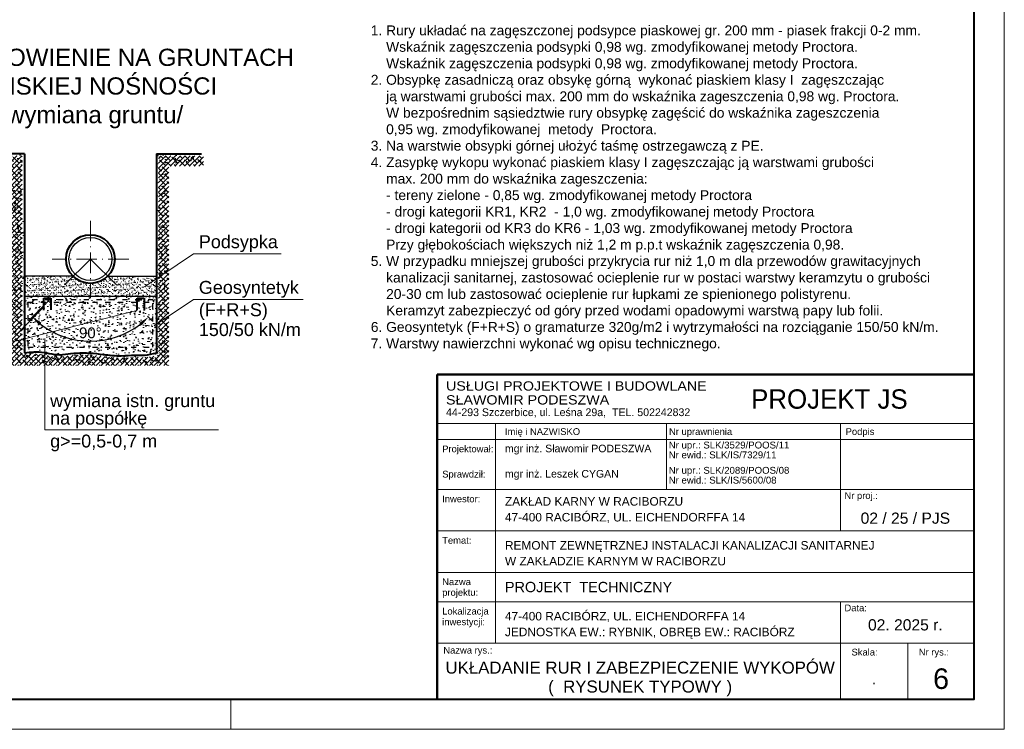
# Model space of a CAD drawing. Header units: millimetres. Extents: x 6893 to 8997, y -1620 to 1441.
# Tile 4 of 9: x 7847 to 8993, y -44 to 782. Entities that reach past the tile are written whole.
import ezdxf
from ezdxf.enums import TextEntityAlignment as Align

# ---------------------------------------------------------------- set-up
doc = ezdxf.new("R2010")
doc.units = ezdxf.units.MM
doc.header["$MEASUREMENT"] = 0
doc.linetypes.add('ACAD_ISO03W100', pattern=[30, 12, -18])
doc.linetypes.add('ACAD_ISO10W100', pattern=[18.5, 12, -3, 0.5, -3])
doc.layers.get('Defpoints').update_dxf_attribs({"lineweight": 13})
for name, color, linetype, lineweight in [('013', 2, 'Continuous', 25), ('04', 22, 'Continuous', 40), ('__tabela', 7, 'Continuous', 15), ('_wypełnienie', 252, 'Continuous', 5), ('opisy', 7, 'Continuous', 5), ('wymiary', 3, 'Continuous', 5)]:
    doc.layers.add(name, color=color, linetype=linetype, lineweight=lineweight)
doc.styles.add('3', font='banff.ttf')
doc.styles.add('ARIAL', font='arial.ttf')
doc.styles.get("Standard").update_dxf_attribs({"font": 'arial.ttf'})
doc.dimstyles.new('ISO-25', dxfattribs={"dimtxt": 2.5, "dimasz": 2.5, "dimexe": 1.25, "dimexo": 0.625, "dimtad": 1, "dimtxsty": 'Standard', "dimcen": 2.5, "dimadec": 0, "dimazin": 0, "dimtfac": 1, "dimtmove": 0, "dimatfit": 3, "dimfxl": 1, "dimarcsym": 0})
pattern_1 = [(49.99999999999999, (3249.6420789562, -2534.122501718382), (18.2184668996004, -1.593908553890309), [1.905, -20.95500000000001]), (355, (3249.6420789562, -2534.122501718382), (-3.524282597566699, 19.105664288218), [1.524, -16.764]), (100.4509999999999, (3251.1602789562, -2534.255326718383), (14.69425016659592, 17.51166878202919), [1.619, -17.809]), (46.18420000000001, (3249.6420789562, -2529.042501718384), (27.10790408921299, -4.204232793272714), [2.8575, -31.4325]), (96.63559999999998, (3251.9010689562, -2529.392851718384), (23.74042344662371, 24.74255558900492), [2.428499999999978, -26.71349999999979]), (351.1840000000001, (3249.6420789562, -2529.042501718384), (23.74046058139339, 24.74251178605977), [2.286, -25.146]), (21, (3252.182078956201, -2530.312501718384), (15.16148798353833, -10.22655185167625), [1.905, -20.95500000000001]), (326.0000000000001, (3252.182078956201, -2530.312501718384), (6.180202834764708, 18.41879661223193), [1.524, -16.764]), (71.4514, (3253.445528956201, -2531.164711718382), (21.34164907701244, 8.192285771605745), [1.619, -17.809]), (37.50000000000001, (3249.6420789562, -2534.122501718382), (0.3088603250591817, 8.455503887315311), [0, -16.5608, 0, -17.018, 0, -16.8275]), (7.499999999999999, (3249.6420789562, -2534.122501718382), (6.681966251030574, 10.01805748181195), [0, -9.7028, 0, -16.1798, 0, -6.413500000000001]), (327.5, (3243.977878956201, -2534.122501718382), (13.55905951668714, -0.5728743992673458), [0, -6.35, 0, -19.812, 0, -26.289]), (317.5, (3241.4378789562, -2534.122501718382), (14.81291813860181, 2.542649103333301), [0, -8.255, 0, -13.1572, 0, -18.669])]

# ---------------------------------------------------------------- blocks, each defined once
blk = doc.blocks.new('*D282')
at = {"layer": 'Defpoints', "color": 0}
for p in [(7929.678745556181, 503.5090284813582), (7929.678745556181, 503.5090284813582), (7894.661657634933, 468.6090619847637), (7985.536388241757, 447.6513857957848), (7904.858458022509, 411.290523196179)]:
    blk.add_point(p, dxfattribs=at)
at = {"layer": 'wymiary', "color": 0, "lineweight": -2}
for p, q in [((7884.037303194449, 458.0202427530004), (7857.61002477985, 431.6813554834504)), ((7996.142989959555, 437.0447840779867), (8001.627043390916, 431.5607306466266))]:
    blk.add_line(p, q, dxfattribs=at)
blk.add_arc((7929.678745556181, 503.5090284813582), 95.50025858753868, 232.4088121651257, 307.4952090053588, dxfattribs=at)
at = {"layer": 'wymiary', "color": 0}
for points in [[(7872.797556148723, 429.4002889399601), (7870.045168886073, 426.2721144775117), (7862.036839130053, 436.0933634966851)], [(7989.182855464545, 426.1723279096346), (7986.435712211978, 429.3051086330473), (7997.2076260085, 435.9801480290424)]]:
    blk.add_solid(points, dxfattribs=at)
at = {"layer": 'wymiary', "color": 0, "insert": (7929.606787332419, 417.5963000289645), "char_height": 12.5, "attachment_point": 5, "rotation": 359.9520105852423, "style": 'ARIAL'}
blk.add_mtext('90%%d', dxfattribs=at)

msp = doc.modelspace()

# ---------------------------------------------------------------- hatches: boundary and pattern name
at = {"layer": '_wypełnienie'}
h = msp.add_hatch(dxfattribs=at)
h.set_pattern_fill('ANSI38', color=256, scale=1.25, style=0)
h.set_pattern_definition([(45, (3247.1420789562, -2536.622501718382), (-2.80633003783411, 2.806330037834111), []), (135, (3247.1420789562, -2536.622501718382), (-8.41899011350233, 2.806330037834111), [9.921875, -5.953125])])
edge = h.paths.add_edge_path()
edge.add_spline(control_points=[(7929.678745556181, 391.3999720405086), (7928.845571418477, 391.4703969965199), (7928.012249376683, 391.5353533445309), (7927.178745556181, 391.5938613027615)], knot_values=[30.84355961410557, 30.84355961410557, 30.84355961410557, 30.84355961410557, 31.84570913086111, 31.84570913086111, 31.84570913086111, 31.84570913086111], degree=3, periodic=0)
edge.add_line((7927.178745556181, 391.5938613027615), (7927.178745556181, 379.814362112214))
edge.add_line((7927.178745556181, 379.8143621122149), (7929.678745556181, 379.8143621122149))
edge.add_line((7929.678745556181, 379.8143621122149), (7929.678745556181, 391.3999720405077))
edge = h.paths.add_edge_path()
edge.add_spline(control_points=[(7927.178745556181, 391.5938613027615), (7921.780259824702, 391.9728090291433), (7907.811718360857, 392.2530004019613), (7889.612878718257, 387.9839642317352), (7869.868959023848, 394.1235698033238), (7858.058196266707, 392.7758553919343), (7850.363878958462, 391.8978644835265)], knot_values=[0, 0, 0, 0, 6.490779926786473, 16.77115465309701, 21.67585797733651, 30.84355961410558, 30.84355961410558, 30.84355961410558, 30.84355961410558], degree=3, periodic=0)
edge.add_line((7850.363878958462, 391.8978644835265), (7850.363878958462, 611.4920977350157))
edge.add_line((7850.363878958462, 611.4920977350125), (7838.280376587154, 611.4920977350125))
edge.add_line((7838.28037658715, 611.4920977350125), (7838.28037658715, 379.8143621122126))
edge.add_line((7838.28037658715, 379.8143621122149), (7927.178745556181, 379.8143621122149))
edge.add_line((7927.178745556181, 379.8143621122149), (7927.178745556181, 391.5938613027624))
h.paths.add_polyline_path([(7850.363878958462, 623.5756001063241), (7797.909761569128, 623.5756001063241), (7797.909761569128, 611.4920977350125), (7850.363878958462, 611.4920977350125)])
h = msp.add_hatch(dxfattribs=at)
h.set_pattern_fill('AR-CONC', color=256, scale=0.1, style=0)
h.set_pattern_definition(pattern_1)
edge = h.paths.add_edge_path()
edge.add_spline(control_points=[(7929.678745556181, 394.0938613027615), (7924.280259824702, 394.4728090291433), (7910.311718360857, 394.7530004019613), (7892.112878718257, 390.4839642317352), (7872.368959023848, 396.6235698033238), (7860.558196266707, 395.2758553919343), (7852.863878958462, 394.3978644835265)], knot_values=[0, 0, 0, 0, 6.490779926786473, 16.77115465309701, 21.67585797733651, 30.84355961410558, 30.84355961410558, 30.84355961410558, 30.84355961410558], degree=3, periodic=0)
edge.add_line((7852.863878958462, 394.3978644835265), (7852.863878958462, 613.992097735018))
edge.add_line((7852.863878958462, 613.9920977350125), (7840.78037658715, 613.9920977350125))
edge.add_line((7840.78037658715, 613.9920977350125), (7840.78037658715, 382.3143621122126))
edge.add_line((7840.780376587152, 382.3143621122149), (7929.678745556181, 382.3143621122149))
edge.add_line((7929.678745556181, 382.3143621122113), (7929.678745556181, 394.0938613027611))
h.paths.add_polyline_path([(7852.863878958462, 626.0756001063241), (7800.409761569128, 626.0756001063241), (7800.409761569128, 613.9920977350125), (7852.863878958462, 613.9920977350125)])
h = msp.add_hatch(dxfattribs=at)
h.set_pattern_fill('AR-CONC', color=256, scale=0.1, style=0)
h.set_pattern_definition(pattern_1)
edge = h.paths.add_edge_path()
edge.add_line((8018.577114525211, 613.9920977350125), (8006.493612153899, 613.9920977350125))
edge.add_line((8006.493612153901, 613.9920977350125), (8006.493612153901, 394.3978644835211))
edge.add_spline(control_points=[(8006.493612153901, 394.3978644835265), (8001.926320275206, 393.2330987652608), (7997.359028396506, 392.0683330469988), (7992.717027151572, 391.7494482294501)], knot_values=[56.1081277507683, 56.1081277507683, 56.1081277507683, 56.1081277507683, 61.71966448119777, 61.71966448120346, 61.71966448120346, 61.71966448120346], degree=3, periodic=0)
edge.add_line((7992.717027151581, 391.7494482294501), (7992.717027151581, 382.3143621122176))
edge.add_line((7992.717027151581, 382.3143621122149), (8018.577114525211, 382.3143621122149))
edge.add_line((8018.577114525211, 382.3143621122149), (8018.577114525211, 613.9920977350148))
edge = h.paths.add_edge_path()
edge.add_spline(control_points=[(7992.717027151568, 391.7494482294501), (7989.034058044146, 391.4964446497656), (7979.924849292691, 392.1789423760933), (7963.942279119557, 390.1586024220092), (7946.648435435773, 392.3443205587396), (7934.694391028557, 393.7417871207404), (7929.678745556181, 394.0938613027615)], knot_values=[30.84355961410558, 30.84355961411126, 30.84355961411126, 30.84355961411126, 35.29575928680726, 41.71649332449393, 50.07764947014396, 56.10812775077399, 56.10812775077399, 56.10812775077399, 56.10812775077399], degree=3, periodic=0)
edge.add_line((7929.678745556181, 394.0938613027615), (7929.678745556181, 382.3143621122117))
edge.add_line((7929.678745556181, 382.3143621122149), (7992.717027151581, 382.3143621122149))
edge.add_line((7992.717027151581, 382.3143621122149), (7992.717027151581, 391.7494482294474))
h.paths.add_polyline_path([(8058.947729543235, 626.0756001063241), (8006.493612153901, 626.0756001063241), (8006.493612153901, 613.9920977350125), (8058.947729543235, 613.9920977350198)])
h = msp.add_hatch(dxfattribs=at)
h.set_pattern_fill('ANSI38', color=256, scale=1.25, style=0)
h.set_pattern_definition([(45, (3252.1420789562, -2536.622501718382), (-2.80633003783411, 2.806330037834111), []), (135, (3252.1420789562, -2536.622501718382), (-8.41899011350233, 2.806330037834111), [9.921875, -5.953125])])
h.paths.add_polyline_path([(8061.447729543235, 623.5756001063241), (8008.993612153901, 623.5756001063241), (8008.993612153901, 611.4920977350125), (8061.447729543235, 611.4920977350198)])
edge = h.paths.add_edge_path()
edge.add_line((8021.077114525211, 611.4920977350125), (8008.993612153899, 611.4920977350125))
edge.add_line((8008.993612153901, 611.4920977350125), (8008.993612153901, 391.8978644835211))
edge.add_spline(control_points=[(8008.993612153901, 391.8978644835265), (8004.426320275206, 390.7330987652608), (7999.859028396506, 389.5683330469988), (7995.217027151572, 389.2494482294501)], knot_values=[56.1081277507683, 56.1081277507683, 56.1081277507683, 56.1081277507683, 61.71966448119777, 61.71966448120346, 61.71966448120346, 61.71966448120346], degree=3, periodic=0)
edge.add_line((7995.217027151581, 389.2494482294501), (7995.217027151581, 379.8143621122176))
edge.add_line((7995.217027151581, 379.8143621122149), (8021.077114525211, 379.8143621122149))
edge.add_line((8021.077114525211, 379.8143621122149), (8021.077114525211, 611.4920977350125))
edge = h.paths.add_edge_path()
edge.add_spline(control_points=[(7995.217027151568, 389.2494482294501), (7991.534058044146, 388.9964446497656), (7982.424849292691, 389.6789423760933), (7966.442279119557, 387.6586024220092), (7949.148435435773, 389.8443205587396), (7937.194391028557, 391.2417871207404), (7932.178745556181, 391.5938613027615)], knot_values=[30.84355961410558, 30.84355961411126, 30.84355961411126, 30.84355961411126, 35.29575928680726, 41.71649332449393, 50.07764947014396, 56.10812775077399, 56.10812775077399, 56.10812775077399, 56.10812775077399], degree=3, periodic=0)
edge.add_line((7932.178745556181, 391.5938613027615), (7932.178745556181, 379.8143621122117))
edge.add_line((7932.178745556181, 379.8143621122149), (7995.217027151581, 379.8143621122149))
edge.add_line((7995.217027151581, 379.8143621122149), (7995.217027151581, 389.2494482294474))
edge = h.paths.add_edge_path()
edge.add_spline(control_points=[(7932.178745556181, 391.5938613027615), (7931.345605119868, 391.6523437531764), (7930.51228306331, 391.7043834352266), (7929.678745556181, 391.7490018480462)], knot_values=[29.84184700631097, 29.84184700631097, 29.84184700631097, 29.84184700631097, 30.84355961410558, 30.84355961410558, 30.84355961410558, 30.84355961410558], degree=3, periodic=0)
edge.add_line((7929.678745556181, 391.7490018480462), (7929.678745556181, 379.8143621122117))
edge.add_line((7929.678745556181, 379.8143621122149), (7932.178745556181, 379.8143621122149))
edge.add_line((7932.178745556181, 379.8143621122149), (7932.178745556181, 391.5938613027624))
h = msp.add_hatch(dxfattribs=at)
h.set_pattern_fill('AR-SAND', color=256, scale=2.5, style=0)
h.set_pattern_definition([(37.50000000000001, (2300.000000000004, 0), (-0.1574833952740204, 4.817059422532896), [0, -3.8, 0, -4.25, 0, -4.0625]), (7.499999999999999, (2300.000000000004, 0), (4.424441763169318, 7.055365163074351), [0, -2.05, 0, -3.425, 0, -1.3125]), (327.5, (2296.925000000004, 0), (7.785354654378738, 0.01414763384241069), [0, -1.25, 0, -4.5, 0, -5.875]), (317.5, (2296.925000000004, 0), (7.515316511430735, 2.194188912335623), [0, -0.625, 0, -2.95, 0, -3.375])])
h.paths.add_polyline_path([(7852.863878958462, 483.4705839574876), (7852.863878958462, 460.4650770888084), (7886.634794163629, 460.4650770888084), (7909.64030103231, 483.4705839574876)])
h.paths.add_polyline_path([(7886.634794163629, 460.4650770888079), (7929.678745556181, 460.4650770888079), (7929.678745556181, 475.1703884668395, -0.1989123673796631), (7909.64030103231, 483.4705839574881)])
h.paths.add_polyline_path([(7929.678745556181, 475.1703884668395), (7929.678745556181, 460.4650770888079), (7972.722696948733, 460.4650770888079), (7949.717190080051, 483.4705839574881, -0.1989123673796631)])
h.paths.add_polyline_path([(7972.722696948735, 460.4650770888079), (8006.493612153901, 460.4650770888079), (8006.493612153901, 483.4705839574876), (7949.717190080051, 483.4705839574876)])
h = msp.add_hatch(dxfattribs=at)
h.set_pattern_fill('AR-CONC', color=256, scale=2, style=0)
h.set_pattern_definition([(49.99999999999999, (6613.485880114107, -1274.212597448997), (14.34520365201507, -1.255042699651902), [1.5, -16.5]), (355, (6613.485880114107, -1274.212597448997), (-2.77502667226, 15.04384267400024), [1.2, -13.2]), (100.4514, (6614.681313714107, -1274.317184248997), (11.57018763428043, 13.78879084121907), [1.274803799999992, -14.02284223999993]), (46.18420000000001, (6613.485880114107, -1270.212597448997), (21.34482097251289, -3.310380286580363), [2.25, -24.75]), (96.63559999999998, (6615.264615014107, -1270.488463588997), (18.69325411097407, 19.48235741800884), [1.912205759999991, -21.03425999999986]), (351.1842, (6613.485880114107, -1270.212597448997), (18.69323890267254, 19.48237201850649), [1.8, -19.8]), (21, (6615.485880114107, -1271.212597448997), (11.93814104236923, -8.052377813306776), [1.5, -16.5]), (326.0000000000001, (6615.485880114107, -1271.212597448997), (4.866306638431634, 14.50300090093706), [1.2, -13.2]), (71.4514, (6616.480724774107, -1271.883629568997), (16.8044525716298, 6.450609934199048), [1.2748038, -14.02284224]), (37.50000000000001, (6613.485880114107, -1274.212597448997), (0.2431971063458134, 6.65787707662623), [0, -13.04, 0, -13.4, 0, -13.25]), (7.499999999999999, (6613.485880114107, -1274.212597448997), (5.261390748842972, 7.888234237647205), [0, -7.64, 0, -12.74, 0, -5.05]), (327.5, (6609.025880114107, -1274.212597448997), (10.67644872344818, -0.451097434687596), [0, -5, 0, -15.6, 0, -20.7]), (317.5, (6607.025880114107, -1274.212597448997), (11.66372338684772, 2.002099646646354), [0, -6.5, 0, -10.36, 0, -14.7])])
edge = h.paths.add_edge_path()
edge.add_spline(control_points=[(7852.863878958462, 394.3978644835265), (7860.558196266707, 395.2758553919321), (7872.368959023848, 396.6235698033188), (7892.112878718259, 390.4839642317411), (7915.374849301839, 395.9406964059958), (7941.25498232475, 393.0259832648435), (7963.942279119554, 390.1586024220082), (7979.924849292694, 392.1789423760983), (7993.735333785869, 391.1442065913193), (8001.926320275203, 393.233098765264), (8006.493612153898, 394.3978644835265)], knot_values=[0, 0, 0, 0, 22.91925409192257, 35.1810124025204, 60.88194921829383, 92.18509473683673, 113.0879851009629, 129.1398201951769, 140.2703193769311, 154.299161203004, 154.299161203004, 154.299161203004, 154.299161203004], degree=3, periodic=0)
edge.add_line((8006.493612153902, 394.3978644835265), (8006.493612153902, 460.4650770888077))
edge.add_line((8006.493612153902, 460.4650770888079), (7852.863878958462, 460.4650770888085))
edge.add_line((7852.863878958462, 460.4650770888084), (7852.863878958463, 394.3978644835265))

# ---------------------------------------------------------------- linework, layer by layer
at = {"layer": '013'}
for p, q in [((7909.64030103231, 483.4705839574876), (7852.863878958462, 483.4705839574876)), ((7949.717190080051, 483.4705839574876), (8006.493612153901, 483.4705839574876)), ((7852.863878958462, 460.4650770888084), (8006.493612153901, 460.4650770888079))]:
    msp.add_line(p, q, dxfattribs=at)
at = {"layer": '013', "color": 7, "linetype": 'ACAD_ISO03W100', "lineweight": 30, "ltscale": 0.5}
for p, q in [((7856.943303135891, 453.1593943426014), (7856.943303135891, 400.9928710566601)), ((7856.943303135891, 453.1593943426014), (7998.811230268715, 453.1593943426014)), ((7861.943303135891, 456.4491625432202), (8002.308921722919, 456.4491625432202)), ((8002.308921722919, 400.8038951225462), (8002.308921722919, 456.3751979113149)), ((7856.943303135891, 400.8038951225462), (8002.308921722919, 400.8038951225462))]:
    msp.add_line(p, q, dxfattribs=at)
at = {"layer": '013'}
msp.add_circle((7929.678745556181, 503.5090284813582), 25, dxfattribs=at)
at = {"layer": '04'}
for p, q in [((7852.863878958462, 626.0756001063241), (7800.409761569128, 626.0756001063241)), ((7852.863878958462, 626.0756001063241), (7852.863878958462, 394.3978644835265)), ((8006.493612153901, 626.0756001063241), (8006.493612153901, 394.3978644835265)), ((8006.493612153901, 626.0756001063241), (8058.947729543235, 626.0756001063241)), ((7875.454409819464, 444.1059451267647), (7875.454409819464, 458.1808412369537)), ((7875.454409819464, 458.1808412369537), (7883.55540309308, 458.1808412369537)), ((7883.55540309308, 458.1808412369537), (7883.55540309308, 444.2899308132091)), ((7983.958224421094, 444.004613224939), (7983.958224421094, 458.079509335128)), ((7983.958224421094, 458.079509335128), (7992.05921769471, 458.079509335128)), ((7992.05921769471, 458.079509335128), (7992.05921769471, 444.1885989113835))]:
    msp.add_line(p, q, dxfattribs=at)
msp.add_circle((7929.678745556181, 503.5090284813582), 28.33864001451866, dxfattribs=at)
msp.add_spline([(7852.863878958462, 394.3978644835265), (7875.776381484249, 394.954134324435), (7887.800269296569, 392.5506288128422), (7913.451207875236, 394.1529718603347), (7944.713316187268, 392.5506288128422), (7965.554699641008, 390.9482676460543), (7981.586527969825, 391.7494482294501), (7992.717027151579, 391.7494482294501), (8006.493612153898, 394.3978644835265)], degree=3, dxfattribs=at)
at = {"layer": '__tabela', "lineweight": 50}
for p, q in [((8333.264057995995, 369.083665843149), (8958.26405737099, 369.083665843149)), ((8333.264057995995, -8.632973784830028), (8333.264057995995, 369.083665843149))]:
    msp.add_line(p, q, dxfattribs=at)
at = {"layer": '__tabela'}
for p, q in [((8958.26405737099, 369.083665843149), (8958.26405737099, -8.632973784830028)), ((8333.264707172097, 312.2264704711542), (8958.26405737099, 312.2264704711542)), ((8401.162883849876, 312.2264704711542), (8401.162883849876, 235.3963901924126)), ((8600.106624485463, 312.2264704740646), (8600.106624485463, 235.396390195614)), ((8802.774543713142, 312.2264704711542), (8802.774543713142, 235.3963901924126)), ((8333.264707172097, 293.6013063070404), (8958.26405737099, 293.6013063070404)), ((8333.264707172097, 235.3963901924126), (8958.26405737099, 235.3963901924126)), ((8401.162883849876, 235.3963901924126), (8401.162883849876, 56.57672573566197)), ((8802.774543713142, 235.3963901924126), (8802.774543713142, 187.1914740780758)), ((8333.264707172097, 187.1914740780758), (8958.26405737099, 187.1914740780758)), ((8333.264057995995, 138.98655796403), (8958.263408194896, 138.98655796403)), ((8333.264057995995, 104.7816418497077), (8958.263408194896, 104.7816418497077)), ((8802.774543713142, 104.7816418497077), (8802.774543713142, 56.57672573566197)), ((8333.264057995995, 56.57672573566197), (8958.26405737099, 56.57672573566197)), ((8333.264707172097, 56.57672573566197), (8958.26405737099, 56.57672573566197)), ((8802.774543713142, 56.57672573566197), (8802.774543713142, -8.632973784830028)), ((8881.026183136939, 56.57672573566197), (8881.026183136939, -8.632973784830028)), ((8093.26405737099, -8.632973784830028), (8093.26405737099, -43.63297378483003)), ((8958.26405737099, -8.632973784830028), (8333.264057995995, -8.632973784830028)), ((8993.26405737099, -8.632973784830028), (8993.26405737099, -43.63297378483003))]:
    msp.add_line(p, q, dxfattribs=at)
msp.add_lwpolyline([(6893.264057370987, -43.63297378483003), (8993.26405737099, -43.63297378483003), (8993.26405737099, 1441.367026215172), (6893.264057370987, 1441.367026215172)], close=True, dxfattribs=at)
at = {"layer": '__tabela', "lineweight": 40}
msp.add_lwpolyline([(6998.264057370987, -8.632973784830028), (8958.26405737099, -8.632973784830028), (8958.26405737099, 1406.367026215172), (6998.264057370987, 1406.367026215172)], close=True, dxfattribs=at)
at = {"layer": 'opisy'}
for p, q in [((8049.755076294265, 509.6913003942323), (7992.717027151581, 471.2924119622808)), ((8151.766098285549, 509.6913003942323), (8049.755076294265, 509.6913003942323)), ((7875.530348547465, 447.8136048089), (7834.33561019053, 406.0265922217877)), ((8049.755076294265, 456.5868669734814), (8003.749593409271, 425.6152711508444)), ((8177.33135278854, 456.5868669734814), (8049.755076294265, 456.5868669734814)), ((7983.658052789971, 443.7374662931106), (7834.33561019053, 406.0265922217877)), ((7876.708377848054, 304.7946935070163), (7876.708377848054, 411.0891390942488)), ((8078.572120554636, 304.7946935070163), (7876.708377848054, 304.7946935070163))]:
    msp.add_line(p, q, dxfattribs=at)
at = {"layer": 'wymiary', "linetype": 'ACAD_ISO10W100', "ltscale": 2}
for p, q in [((7929.678745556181, 548.142611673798), (7929.678745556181, 458.8754452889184)), ((7974.312328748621, 503.5090284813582), (7885.045162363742, 503.5090284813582))]:
    msp.add_line(p, q, dxfattribs=at)
at = {"layer": 'wymiary'}
for q in [(7899.414697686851, 473.335462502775), (7960.274021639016, 472.9300280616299)]:
    msp.add_line((7929.678745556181, 503.5090284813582), q, dxfattribs=at)

# ---------------------------------------------------------------- texts
at = {"layer": '__tabela', "style": 'ARIAL'}
for s, height, width, p in [('USŁUGI PROJEKTOWE I BUDOWLANE', 10.8, 1.1, (8343.545894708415, 350.4726717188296)), ('SŁAWOMIR PODESZWA', 10.8, 1.1, (8343.545894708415, 334.2726717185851)), ('44-293 Szczerbice, ul. Leśna 29a,  TEL. 502242832', 9.000000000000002, 0.9800000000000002, (8343.545894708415, 320.7726717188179))]:
    msp.add_text(s, height=height, dxfattribs=dict(at, width=width)).set_placement(p)
at = {"layer": '__tabela', "style": '3'}
msp.add_text('PROJEKT JS', height=22.5, dxfattribs=at).set_placement((8698.618716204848, 340.6550681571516), align=Align.MIDDLE_LEFT)
at = {"layer": '__tabela', "style": 'ARIAL'}
for s, height, p in [('Imię i NAZWISKO', 7.825163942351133, (8412.114527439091, 298.864239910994)), ('Nr uprawnienia', 7.825163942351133, (8603.040896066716, 298.864239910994)), ('Podpis', 7.825163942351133, (8808.644637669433, 298.864239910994)), ('Projektował:', 7.825163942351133, (8339.09541874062, 278.7256982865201)), ('mgr inż. Sławomir PODESZWA', 8.74776015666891, (8412.114527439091, 278.7256982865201)), ('Nr upr.: SLK/3529/POOS/11', 8.000000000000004, (8602.706230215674, 283.0912983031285)), ('Nr ewid.: SLK/IS/7329/11', 8.000000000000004, (8602.706230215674, 271.6577565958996)), ('Sprawdził:', 7.825163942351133, (8339.09541874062, 249.3239627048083)), ('mgr inż. Leszek CYGAN', 8.74776015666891, (8412.114527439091, 249.3239627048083)), ('Nr upr.: SLK/2089/POOS/08', 8.000000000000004, (8602.706230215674, 253.6895627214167)), ('Nr ewid.: SLK/IS/5600/08', 8.000000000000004, (8602.706230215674, 242.2560210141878)), ('Nr proj.:', 7.825163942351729, (8807.241722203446, 224.3231532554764)), ('Inwestor:', 7.825163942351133, (8339.09541874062, 220.5207821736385)), ('ZAKŁAD KARNY W RACIBORZU', 9.895833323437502, (8412.114527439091, 216.5824059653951)), ('47-400 RACIBÓRZ, UL. EICHENDORFFA 14', 9.895833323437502, (8412.114527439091, 198.2082245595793)), ('Temat:', 7.825163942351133, (8339.094769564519, 172.3158660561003)), ('REMONT ZEWNĘTRZNEJ INSTALACJI KANALIZACJI SANITARNEJ ', 9.895833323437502, (8412.113878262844, 165.4572217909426)), ('W ZAKŁADZIE KARNYM W RACIBORZU', 9.895833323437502, (8412.113878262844, 147.0830403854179)), ('Nazwa', 7.825163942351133, (8339.09476956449, 124.1109499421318)), ('PROJEKT  TECHNICZNY', 12, (8412.113878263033, 115.9180010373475)), ('projektu:', 7.825163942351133, (8339.09476956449, 111.6794654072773)), ('Lokalizacja', 7.825163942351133, (8339.094769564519, 89.90603382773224)), ('47-400 RACIBÓRZ, UL. EICHENDORFFA 14', 9.895833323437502, (8412.113878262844, 83.04738956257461)), ('Data:', 7.825163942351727, (8807.241073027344, 93.70840491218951)), ('inwestycji:', 7.825163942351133, (8339.094769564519, 77.47454929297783)), ('JEDNOSTKA EW.: RYBNIK, OBRĘB EW.: RACIBÓRZ', 9.895833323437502, (8412.113878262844, 64.67320815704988)), ('Nazwa rys.:', 7.825163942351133, (8340.377716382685, 44.48330041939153)), ('Skala:', 7.825163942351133, (8815.437931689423, 42.24568338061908)), ('Nr rys.:', 7.825163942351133, (8893.689571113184, 42.24568338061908))]:
    msp.add_text(s, height=height, dxfattribs=at).set_placement(p)
for s, height, p in [('02 / 25 / PJS', 13.02083332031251, (8878.113150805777, 202.0420512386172)), ('02. 2025 r.', 13.0208333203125, (8878.112501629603, 77.90966093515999)), ('6', 23.95833330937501, (8919.645120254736, 15.28890374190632))]:
    msp.add_text(s, height=height, dxfattribs=at).set_placement(p, align=Align.MIDDLE_CENTER)
for s, p in [('UKŁADANIE RUR I ZABEZPIECZENIE WYKOPÓW', (8569.473411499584, 21.11692771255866)), ('(  RYSUNEK TYPOWY )', (8569.473411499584, -0.8830722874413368))]:
    msp.add_text(s, height=14, dxfattribs=at).set_placement(p, align=Align.CENTER)
at = {"layer": '__tabela', "style": 'ARIAL', "width": 0.9000000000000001}
msp.add_text('.', height=13.0208333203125, dxfattribs=at).set_placement((8841.512389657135, 15.28890374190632), align=Align.MIDDLE_CENTER)
at = {"layer": 'opisy', "style": 'ARIAL'}
for s, p in [('Podsypka', (8055.86102876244, 516.1629195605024)), ('Geosyntetyk', (8055.86102876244, 463.0584861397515)), ('(F+R+S) ', (8055.86102876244, 437.0260873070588)), ('150/50 kN/m ', (8055.86102876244, 413.9176631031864)), ('wymiana istn. gruntu', (7882.814330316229, 331.247411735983)), ('na pospółkę', (7882.814330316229, 310.9514080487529)), ('g>=0,5-0,7 m', (7882.814330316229, 284.2599383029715))]:
    msp.add_text(s, height=15, dxfattribs=at).set_placement(p)
at = {"layer": 'opisy', "insert": (8255.98371878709, 775.3239913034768), "char_height": 11.5, "width": 823.6658, "attachment_point": 1, "style": 'ARIAL'}
msp.add_mtext('1. Rury układać na zagęszczonej podsypce piaskowej gr. 200 mm - piasek frakcji 0-2 mm.\\P    Wskaźnik zagęszczenia podsypki 0,98 wg. zmodyfikowanej metody Proctora.\\P    Wskaźnik zagęszczenia podsypki 0,98 wg. zmodyfikowanej metody Proctora.\\P2. Obsypkę zasadniczą oraz obsykę górną  wykonać piaskiem klasy I  zagęszczając\\P    ją warstwami grubości max. 200 mm do wskaźnika zageszczenia 0,98 wg. Proctora.\\P    W bezpośrednim sąsiedztwie rury obsypkę zagęścić do wskaźnika zageszczenia\\P    0,95 wg. zmodyfikowanej  metody  Proctora.\\P3. Na warstwie obsypki górnej ułożyć taśmę ostrzegawczą z PE.\\P4. Zasypkę wykopu wykonać piaskiem klasy I zagęszczając ją warstwami grubości\\P    max. 200 mm do wskaźnika zageszczenia:\\P    - tereny zielone - 0,85 wg. zmodyfikowanej metody Proctora\\P    - drogi kategorii KR1, KR2  - 1,0 wg. zmodyfikowanej metody Proctora\\P    - drogi kategorii od KR3 do KR6 - 1,03 wg. zmodyfikowanej metody Proctora\\P    Przy głębokościach większych niż 1,2 m p.p.t wskaźnik zagęszczenia 0,98.\\P5. W przypadku mniejszej grubości przykrycia rur niż 1,0 m dla przewodów grawitacyjnych\\P    kanalizacji sanitarnej, zastosować ocieplenie rur w postaci warstwy keramzytu o grubości\\P    20-30 cm lub zastosować ocieplenie rur łupkami ze spienionego polistyrenu.\\P    Keramzyt zabezpieczyć od góry przed wodami opadowymi warstwą papy lub folii.\\P6. Geosyntetyk (F+R+S) o gramaturze 320g/m2 i wytrzymałości na rozciąganie 150/50 kN/m.\\P7. Warstwy nawierzchni wykonać wg opisu technicznego.', dxfattribs=at)
at = {"layer": 'opisy', "insert": (7931.294123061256, 701.8759730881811), "char_height": 20, "width": 471.6238, "attachment_point": 5}
msp.add_mtext('{\\fArial|b0|i0|c0|p34;III. POSADOWIENIE NA GRUNTACH\\PO NISKIEJ NO\\fArial|b0|i0|c238|p34;Ś\\fArial|b0|i0|c0|p34;NO\\fArial|b0|i0|c238|p34;Ś\\fArial|b0|i0|c0|p34;CI\\P/wymiana gruntu/}', dxfattribs=at)

# ---------------------------------------------------------------- dimensions: what is measured, and where the dimension line sits
at = {"layer": 'wymiary'}
dim = msp.add_angular_dim_2l(base=(7904.858458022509, 411.290523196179), line1=((7929.678745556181, 503.5090284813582), (7985.536388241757, 447.6513857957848)), line2=((7929.678745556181, 503.5090284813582), (7894.661657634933, 468.6090619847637)), dimstyle='ISO-25', override={"dimscale": 5, "dimexo": 3, "dimtxsty": 'ARIAL'}, dxfattribs=at)
dim.commit()
dim.dimension.update_dxf_attribs({"geometry": '*D282', "text_midpoint": (7929.606787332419, 417.5963000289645)})

doc.saveas('drawing.dxf')
